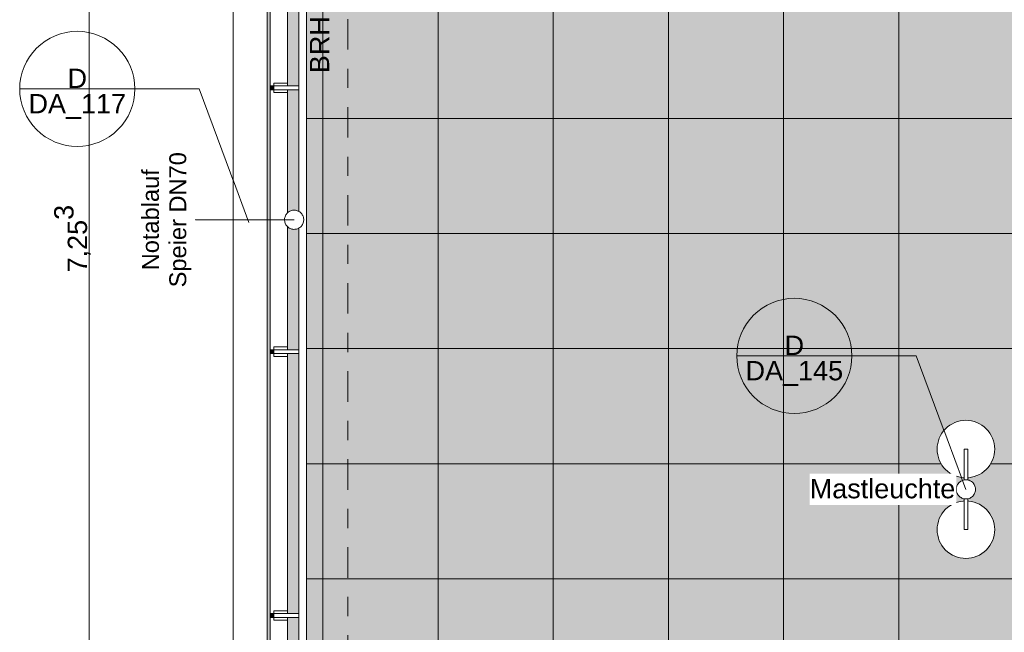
# Model space of a CAD drawing. Header units: metres. Extents: x -180 to 4, y -49 to 6.
# Tile 5 of 256: x -177.13 to -172, y -37.47 to -34.28. Entities that reach past the tile are written whole.
import ezdxf

# ---------------------------------------------------------------- set-up
doc = ezdxf.new("R2010")
doc.units = ezdxf.units.M
doc.header["$LTSCALE"] = 0.05
doc.header["$PDMODE"] = 1
doc.header["$PDSIZE"] = -2
doc.linetypes.add('Linienart-53', pattern=[5.291531, 3.175, -1.058062, 0.352704, -0.705764])
doc.layers.get('0').update_dxf_attribs({"lineweight": 25})
for name, color, linetype, lineweight, true_color in [('30 -33 Aussenwände- 7 Fassade_ Elemente', 7, 'Continuous', 9, 0x00aacc), ('30 -34 Innenwände- 6 Elemente', 7, 'Continuous', 9, 0xff6633), ('30 -36 Dächer- 3 Dachbeläge', 7, 'Continuous', 15, 0x9999ff), ('30 -36 Dächer- 4 Dachbekleidungen', 7, 'Continuous', 9, 0xccccff), ('70 -72 Beschriftung- 1 Beschriftung allgemein', 7, 'Continuous', 9, 0xff6633), ('70 -72 Beschriftung- 7 Detailverweise', 7, 'Continuous', 9, 0x00dd00), ('70 -75 Raumstempel- 1 Raumstempel', 1, 'Continuous', 50, 0xff0000), ('70 -76 Bemaßung- 2 Allgemein', 7, 'Continuous', 5, 0x6666cc)]:
    doc.layers.add(name, color=color, linetype=linetype, lineweight=lineweight, true_color=true_color)
for name, color, linetype, lineweight in [('40 -41 Abwasser_Wasser_Gas- 2 Wasser-1', 7, 'Continuous', 15), ('60- 61 allgemeine Ausstattung- 4 Terrassen', 7, 'Continuous', 9), ('70 -71 Achsen- 1 Gebäudeachsen', 7, 'Linienart-53', 18), ('Keine', 7, 'Continuous', 9)]:
    doc.layers.add(name, color=color, linetype=linetype, lineweight=lineweight)
doc.styles.add('Arial', font='arial.ttf')
doc.dimstyles.new('k+k 1_50', dxfattribs={"dimtxt": 0.100689, "dimasz": 0.05302, "dimexe": 0.05, "dimexo": 0.15, "dimgap": 0.01, "dimtad": 1, "dimdec": 3, "dimtxsty": 'Arial', "dimblk": 'VW_SLASH', "dimblk1": 'VW_SLASH', "dimblk2": 'VW_SLASH', "dimcen": 0, "dimdle": 0.05, "dimadec": 3, "dimazin": 0, "dimtfac": 0.75, "dimtdec": 3, "dimtix": 1, "dimtmove": 0, "dimatfit": 0, "dimldrblk": 'VW_SLASH-1', "dimfxl": 0.125, "dimfxlon": 1, "dimfrac": 2, "dimtolj": 1, "dimarcsym": 0})

# ---------------------------------------------------------------- blocks, each defined once
blk = doc.blocks.new('Gruppe-11122')
at = {"color": 255}
blk.add_wipeout([(-175.826, -31.617), (-175.826, -39.837), (-175.736, -39.837), (-175.736, -31.617)], dxfattribs=at).dxf.layer = '30 -34 Innenwände- 6 Elemente'
at = {"layer": '30 -34 Innenwände- 6 Elemente', "flags": 128}
blk.add_lwpolyline([(-175.826, -31.617), (-175.826, -39.837), (-175.736, -39.837), (-175.736, -31.617)], close=True, dxfattribs=at)
blk = doc.blocks.new('Gruppe-11123')
at = {"color": 255}
blk.add_wipeout([(-175.676, -31.617), (-175.676, -39.837), (-175.636, -39.837), (-175.636, -31.617)], dxfattribs=at).dxf.layer = '30 -34 Innenwände- 6 Elemente'
at = {"layer": '30 -34 Innenwände- 6 Elemente', "flags": 128}
blk.add_lwpolyline([(-175.676, -31.617), (-175.676, -39.837), (-175.636, -39.837), (-175.636, -31.617)], close=True, dxfattribs=at)
blk = doc.blocks.new('Gruppe-11124')
at = {"layer": '30 -34 Innenwände- 6 Elemente', "color": 7, "transparency": 33554687}
for name in ['Gruppe-11122', 'Gruppe-11123']:
    blk.add_blockref(name, (0, 0), dxfattribs=at)
blk = doc.blocks.new('Gruppe-11125')
at = {"layer": '30 -34 Innenwände- 6 Elemente', "color": 7, "transparency": 33554687}
blk.add_blockref('Gruppe-11124', (0, 0), dxfattribs=at)
at = {"layer": '30 -34 Innenwände- 6 Elemente', "color": 0, "flags": 1}
for tag in ['IFC_UUID', 'instanceID']:
    blk.add_attdef(tag, (-175.826, -39.837), '', height=0.00018, dxfattribs=at)
blk = doc.blocks.new('_01-OG1_Tragwerk (2D)')
at = {"layer": '30 -34 Innenwände- 6 Elemente'}
blk.add_blockref('Gruppe-11125', (0, 0), dxfattribs=at)
blk = doc.blocks.new('Gruppe-14959')
at = {"color": 255, "linetype": 'Continuous', "lineweight": 9}
blk.add_wipeout([(-172.1582, -36.7012), (-172.1559, -36.7055), (-172.154, -36.7101), (-172.1525, -36.7148), (-172.1516, -36.7196), (-172.1511, -36.7245), (-172.1511, -36.7294), (-172.1515, -36.7343), (-172.1525, -36.7391), (-172.1539, -36.7438), (-172.1557, -36.7483), (-172.158, -36.7526), (-172.1608, -36.7567), (-172.1639, -36.7605), (-172.1673, -36.764), (-172.1711, -36.7671), (-172.1752, -36.7699), (-172.1795, -36.7722), (-172.184, -36.7741), (-172.1887, -36.7755), (-172.1935, -36.7765), (-172.1984, -36.777), (-172.2033, -36.777), (-172.2082, -36.7765), (-172.213, -36.7756), (-172.2177, -36.7742), (-172.2223, -36.7723), (-172.2266, -36.77), (-172.2307, -36.7673), (-172.2345, -36.7642), (-172.238, -36.7607), (-172.2411, -36.7569), (-172.2438, -36.7529), (-172.2461, -36.7485), (-172.248, -36.744), (-172.2495, -36.7393), (-172.2504, -36.7345), (-172.2509, -36.7296), (-172.2509, -36.7247), (-172.2505, -36.7198), (-172.2495, -36.715), (-172.2481, -36.7103), (-172.2463, -36.7058), (-172.244, -36.7014), (-172.2412, -36.6974), (-172.2381, -36.6936), (-172.2347, -36.6901), (-172.2309, -36.687), (-172.2268, -36.6842), (-172.2225, -36.6819), (-172.218, -36.68), (-172.2133, -36.6786), (-172.2085, -36.6776), (-172.2036, -36.6771), (-172.1987, -36.6771), (-172.1938, -36.6776), (-172.189, -36.6785), (-172.1843, -36.6799), (-172.1797, -36.6818), (-172.1754, -36.6841), (-172.1713, -36.6868), (-172.1675, -36.6899), (-172.164, -36.6934), (-172.1609, -36.6972)], dxfattribs=at).dxf.layer = '60- 61 allgemeine Ausstattung- 4 Terrassen'
at = {"layer": '60- 61 allgemeine Ausstattung- 4 Terrassen', "color": 252, "linetype": 'Continuous', "lineweight": 9, "true_color": 0x888888, "flags": 128}
blk.add_lwpolyline([(-172.1582, -36.7012), (-172.1559, -36.7055), (-172.154, -36.7101), (-172.1525, -36.7148), (-172.1516, -36.7196), (-172.1511, -36.7245), (-172.1511, -36.7294), (-172.1515, -36.7343), (-172.1525, -36.7391), (-172.1539, -36.7438), (-172.1557, -36.7483), (-172.158, -36.7526), (-172.1608, -36.7567), (-172.1639, -36.7605), (-172.1673, -36.764), (-172.1711, -36.7671), (-172.1752, -36.7699), (-172.1795, -36.7722), (-172.184, -36.7741), (-172.1887, -36.7755), (-172.1935, -36.7765), (-172.1984, -36.777), (-172.2033, -36.777), (-172.2082, -36.7765), (-172.213, -36.7756), (-172.2177, -36.7742), (-172.2223, -36.7723), (-172.2266, -36.77), (-172.2307, -36.7673), (-172.2345, -36.7642), (-172.238, -36.7607), (-172.2411, -36.7569), (-172.2438, -36.7529), (-172.2461, -36.7485), (-172.248, -36.744), (-172.2495, -36.7393), (-172.2504, -36.7345), (-172.2509, -36.7296), (-172.2509, -36.7247), (-172.2505, -36.7198), (-172.2495, -36.715), (-172.2481, -36.7103), (-172.2463, -36.7058), (-172.244, -36.7014), (-172.2412, -36.6974), (-172.2381, -36.6936), (-172.2347, -36.6901), (-172.2309, -36.687), (-172.2268, -36.6842), (-172.2225, -36.6819), (-172.218, -36.68), (-172.2133, -36.6786), (-172.2085, -36.6776), (-172.2036, -36.6771), (-172.1987, -36.6771), (-172.1938, -36.6776), (-172.189, -36.6785), (-172.1843, -36.6799), (-172.1797, -36.6818), (-172.1754, -36.6841), (-172.1713, -36.6868), (-172.1675, -36.6899), (-172.164, -36.6934), (-172.1609, -36.6972)], close=True, dxfattribs=at)
at = {"color": 255, "linetype": 'Continuous', "lineweight": 9}
for points in [[(-172.201, -36.367), (-172.1863, -36.3678), (-172.1717, -36.3699), (-172.1575, -36.3735), (-172.1436, -36.3785), (-172.1303, -36.3848), (-172.1177, -36.3923), (-172.1058, -36.4011), (-172.0949, -36.411), (-172.085, -36.4219), (-172.0763, -36.4337), (-172.0687, -36.4463), (-172.0624, -36.4596), (-172.0575, -36.4735), (-172.0539, -36.4878), (-172.0517, -36.5023), (-172.051, -36.517), (-172.0517, -36.5317), (-172.0539, -36.5463), (-172.0575, -36.5606), (-172.0624, -36.5744), (-172.0687, -36.5878), (-172.0763, -36.6004), (-172.085, -36.6122), (-172.0949, -36.6231), (-172.1058, -36.633), (-172.1177, -36.6418), (-172.1303, -36.6493), (-172.1436, -36.6556), (-172.1575, -36.6606), (-172.1717, -36.6642), (-172.1863, -36.6663), (-172.201, -36.667), (-172.2157, -36.6663), (-172.2303, -36.6642), (-172.2445, -36.6606), (-172.2584, -36.6556), (-172.2717, -36.6493), (-172.2843, -36.6418), (-172.2962, -36.633), (-172.3071, -36.6231), (-172.317, -36.6122), (-172.3257, -36.6004), (-172.3333, -36.5878), (-172.3396, -36.5744), (-172.3445, -36.5606), (-172.3481, -36.5463), (-172.3503, -36.5317), (-172.351, -36.517), (-172.3503, -36.5023), (-172.3481, -36.4878), (-172.3445, -36.4735), (-172.3396, -36.4596), (-172.3333, -36.4463), (-172.3257, -36.4337), (-172.317, -36.4219), (-172.3071, -36.411), (-172.2962, -36.4011), (-172.2843, -36.3923), (-172.2717, -36.3848), (-172.2584, -36.3785), (-172.2445, -36.3735), (-172.2303, -36.3699), (-172.2157, -36.3678)], [(-172.201, -37.087), (-172.2157, -37.0863), (-172.2303, -37.0842), (-172.2445, -37.0806), (-172.2584, -37.0756), (-172.2717, -37.0693), (-172.2843, -37.0618), (-172.2962, -37.053), (-172.3071, -37.0431), (-172.317, -37.0322), (-172.3257, -37.0204), (-172.3333, -37.0078), (-172.3396, -36.9944), (-172.3445, -36.9806), (-172.3481, -36.9663), (-172.3503, -36.9517), (-172.351, -36.937), (-172.3503, -36.9223), (-172.3481, -36.9078), (-172.3445, -36.8935), (-172.3396, -36.8796), (-172.3333, -36.8663), (-172.3257, -36.8537), (-172.317, -36.8419), (-172.3071, -36.831), (-172.2962, -36.8211), (-172.2843, -36.8123), (-172.2717, -36.8048), (-172.2584, -36.7985), (-172.2445, -36.7935), (-172.2303, -36.7899), (-172.2157, -36.7878), (-172.201, -36.787), (-172.1863, -36.7878), (-172.1717, -36.7899), (-172.1575, -36.7935), (-172.1436, -36.7985), (-172.1303, -36.8048), (-172.1177, -36.8123), (-172.1058, -36.8211), (-172.0949, -36.831), (-172.085, -36.8419), (-172.0763, -36.8537), (-172.0687, -36.8663), (-172.0624, -36.8796), (-172.0575, -36.8935), (-172.0539, -36.9078), (-172.0517, -36.9223), (-172.051, -36.937), (-172.0517, -36.9517), (-172.0539, -36.9663), (-172.0575, -36.9806), (-172.0624, -36.9944), (-172.0687, -37.0078), (-172.0763, -37.0204), (-172.085, -37.0322), (-172.0949, -37.0431), (-172.1058, -37.053), (-172.1177, -37.0618), (-172.1303, -37.0693), (-172.1436, -37.0756), (-172.1575, -37.0806), (-172.1717, -37.0842), (-172.1863, -37.0863)]]:
    blk.add_wipeout(points, dxfattribs=at).dxf.layer = '60- 61 allgemeine Ausstattung- 4 Terrassen'
at = {"layer": '60- 61 allgemeine Ausstattung- 4 Terrassen', "color": 252, "linetype": 'Continuous', "lineweight": 9, "true_color": 0x888888, "flags": 128}
for points in [[(-172.201, -36.367), (-172.1863, -36.3678), (-172.1717, -36.3699), (-172.1575, -36.3735), (-172.1436, -36.3785), (-172.1303, -36.3848), (-172.1177, -36.3923), (-172.1058, -36.4011), (-172.0949, -36.411), (-172.085, -36.4219), (-172.0763, -36.4337), (-172.0687, -36.4463), (-172.0624, -36.4596), (-172.0575, -36.4735), (-172.0539, -36.4878), (-172.0517, -36.5023), (-172.051, -36.517), (-172.0517, -36.5317), (-172.0539, -36.5463), (-172.0575, -36.5606), (-172.0624, -36.5744), (-172.0687, -36.5878), (-172.0763, -36.6004), (-172.085, -36.6122), (-172.0949, -36.6231), (-172.1058, -36.633), (-172.1177, -36.6418), (-172.1303, -36.6493), (-172.1436, -36.6556), (-172.1575, -36.6606), (-172.1717, -36.6642), (-172.1863, -36.6663), (-172.201, -36.667), (-172.2157, -36.6663), (-172.2303, -36.6642), (-172.2445, -36.6606), (-172.2584, -36.6556), (-172.2717, -36.6493), (-172.2843, -36.6418), (-172.2962, -36.633), (-172.3071, -36.6231), (-172.317, -36.6122), (-172.3257, -36.6004), (-172.3333, -36.5878), (-172.3396, -36.5744), (-172.3445, -36.5606), (-172.3481, -36.5463), (-172.3503, -36.5317), (-172.351, -36.517), (-172.3503, -36.5023), (-172.3481, -36.4878), (-172.3445, -36.4735), (-172.3396, -36.4596), (-172.3333, -36.4463), (-172.3257, -36.4337), (-172.317, -36.4219), (-172.3071, -36.411), (-172.2962, -36.4011), (-172.2843, -36.3923), (-172.2717, -36.3848), (-172.2584, -36.3785), (-172.2445, -36.3735), (-172.2303, -36.3699), (-172.2157, -36.3678)], [(-172.201, -37.087), (-172.2157, -37.0863), (-172.2303, -37.0842), (-172.2445, -37.0806), (-172.2584, -37.0756), (-172.2717, -37.0693), (-172.2843, -37.0618), (-172.2962, -37.053), (-172.3071, -37.0431), (-172.317, -37.0322), (-172.3257, -37.0204), (-172.3333, -37.0078), (-172.3396, -36.9944), (-172.3445, -36.9806), (-172.3481, -36.9663), (-172.3503, -36.9517), (-172.351, -36.937), (-172.3503, -36.9223), (-172.3481, -36.9078), (-172.3445, -36.8935), (-172.3396, -36.8796), (-172.3333, -36.8663), (-172.3257, -36.8537), (-172.317, -36.8419), (-172.3071, -36.831), (-172.2962, -36.8211), (-172.2843, -36.8123), (-172.2717, -36.8048), (-172.2584, -36.7985), (-172.2445, -36.7935), (-172.2303, -36.7899), (-172.2157, -36.7878), (-172.201, -36.787), (-172.1863, -36.7878), (-172.1717, -36.7899), (-172.1575, -36.7935), (-172.1436, -36.7985), (-172.1303, -36.8048), (-172.1177, -36.8123), (-172.1058, -36.8211), (-172.0949, -36.831), (-172.085, -36.8419), (-172.0763, -36.8537), (-172.0687, -36.8663), (-172.0624, -36.8796), (-172.0575, -36.8935), (-172.0539, -36.9078), (-172.0517, -36.9223), (-172.051, -36.937), (-172.0517, -36.9517), (-172.0539, -36.9663), (-172.0575, -36.9806), (-172.0624, -36.9944), (-172.0687, -37.0078), (-172.0763, -37.0204), (-172.085, -37.0322), (-172.0949, -37.0431), (-172.1058, -37.053), (-172.1177, -37.0618), (-172.1303, -37.0693), (-172.1436, -37.0756), (-172.1575, -37.0806), (-172.1717, -37.0842), (-172.1863, -37.0863)]]:
    blk.add_lwpolyline(points, close=True, dxfattribs=at)
at = {"color": 255, "linetype": 'Continuous', "lineweight": 9}
for points in [[(-172.211, -36.517), (-172.191, -36.517), (-172.191, -36.6781), (-172.211, -36.6781)], [(-172.211, -36.776), (-172.191, -36.776), (-172.191, -36.937), (-172.211, -36.937)]]:
    blk.add_wipeout(points, dxfattribs=at).dxf.layer = '60- 61 allgemeine Ausstattung- 4 Terrassen'
at = {"layer": '60- 61 allgemeine Ausstattung- 4 Terrassen', "color": 252, "linetype": 'Continuous', "lineweight": 9, "true_color": 0x888888, "flags": 128}
for points in [[(-172.211, -36.517), (-172.191, -36.517), (-172.191, -36.6781), (-172.211, -36.6781)], [(-172.211, -36.776), (-172.191, -36.776), (-172.191, -36.937), (-172.211, -36.937)]]:
    blk.add_lwpolyline(points, close=True, dxfattribs=at)
blk = doc.blocks.new('Gruppe-14986')
at = {"layer": '70 -72 Beschriftung- 7 Detailverweise'}
blk.add_line((-0.335, 0), (-0.935, 0), dxfattribs=at)
at = {"layer": '70 -72 Beschriftung- 7 Detailverweise', "flags": 128}
blk.add_lwpolyline([(-0.335, 0), (-0.3364, -0.0294), (-0.3408, -0.0585), (-0.3479, -0.0871), (-0.3578, -0.1148), (-0.3704, -0.1414), (-0.3856, -0.1667), (-0.4031, -0.1903), (-0.4229, -0.2121), (-0.4447, -0.2319), (-0.4683, -0.2494), (-0.4936, -0.2646), (-0.5202, -0.2772), (-0.5479, -0.2871), (-0.5765, -0.2942), (-0.6056, -0.2986), (-0.635, -0.3), (-0.6644, -0.2986), (-0.6935, -0.2942), (-0.7221, -0.2871), (-0.7498, -0.2772), (-0.7764, -0.2646), (-0.8017, -0.2494), (-0.8253, -0.2319), (-0.8471, -0.2121), (-0.8669, -0.1903), (-0.8844, -0.1667), (-0.8996, -0.1414), (-0.9122, -0.1148), (-0.9221, -0.0871), (-0.9292, -0.0585), (-0.9336, -0.0294), (-0.935, 0), (-0.9336, 0.0294), (-0.9292, 0.0585), (-0.9221, 0.0871), (-0.9122, 0.1148), (-0.8996, 0.1414), (-0.8844, 0.1667), (-0.8669, 0.1903), (-0.8471, 0.2121), (-0.8253, 0.2319), (-0.8017, 0.2494), (-0.7764, 0.2646), (-0.7498, 0.2772), (-0.7221, 0.2871), (-0.6935, 0.2942), (-0.6644, 0.2986), (-0.635, 0.3), (-0.6056, 0.2986), (-0.5765, 0.2942), (-0.5479, 0.2871), (-0.5202, 0.2772), (-0.4936, 0.2646), (-0.4683, 0.2494), (-0.4447, 0.2319), (-0.4229, 0.2121), (-0.4031, 0.1903), (-0.3856, 0.1667), (-0.3704, 0.1414), (-0.3578, 0.1148), (-0.3479, 0.0871), (-0.3408, 0.0585), (-0.3364, 0.0294)], close=True, dxfattribs=at)
at = {"layer": '70 -72 Beschriftung- 7 Detailverweise'}
blk.add_point((-0.635, 0), dxfattribs=at)
at = {"layer": '70 -72 Beschriftung- 7 Detailverweise', "line_spacing_factor": 0.96878, "style": 'Arial'}
for s, insert, char_height, attachment_point in [('D', (-0.635, 0.0046), 0.1007, 8), ('DA_117', (-0.635, -0.0267), 0.10069, 2)]:
    blk.add_mtext(s, dxfattribs=dict(at, insert=insert, char_height=char_height, attachment_point=attachment_point))
blk = doc.blocks.new('Referenzmarkierung-19')
at = {"layer": '70 -72 Beschriftung- 7 Detailverweise', "transparency": 33554687}
for q in [(-0.635, 0), (0.259, -0.6956)]:
    blk.add_line((0, 0), q, dxfattribs=at)
at = {"layer": '70 -72 Beschriftung- 7 Detailverweise', "color": 7, "transparency": 33554687}
blk.add_blockref('Gruppe-14986', (0, 0), dxfattribs=at)
blk = doc.blocks.new('Gruppe-14995')
at = {"layer": '70 -72 Beschriftung- 1 Beschriftung allgemein', "insert": (-175.619, -34.5584), "char_height": 0.100689, "attachment_point": 1, "rotation": 90, "line_spacing_factor": 0.970891, "style": 'Arial'}
blk.add_mtext('BRH Geländer 1,10m', dxfattribs=at)
blk = doc.blocks.new('Gruppe-15018')
at = {"layer": '70 -72 Beschriftung- 1 Beschriftung allgemein', "linetype": 'Continuous', "lineweight": 0}
blk.add_hatch(color=30, dxfattribs=at).paths.add_polyline_path([(-176.2126, -35.3228), (-176.2156, -35.322), (-176.2126, -35.3212)])
at = {"layer": '70 -72 Beschriftung- 1 Beschriftung allgemein', "lineweight": 5, "flags": 128}
blk.add_lwpolyline([(-176.2126, -35.3228), (-176.2156, -35.322), (-176.2126, -35.3212)], close=True, dxfattribs=at)
at = {"layer": '70 -72 Beschriftung- 1 Beschriftung allgemein', "insert": (-176.4937, -35.322), "char_height": 0.088103, "attachment_point": 2, "rotation": 90, "line_spacing_factor": 0.969685, "style": 'Arial'}
blk.add_mtext('Notablauf\\PSpeier DN70', dxfattribs=at)
at = {"color": 255}
blk.add_wipeout([(-175.676, -35.2787), (-175.6719, -35.2814), (-175.668, -35.2844), (-175.6645, -35.2879), (-175.6613, -35.2916), (-175.6585, -35.2956), (-175.6562, -35.2999), (-175.6542, -35.3044), (-175.6527, -35.3091), (-175.6517, -35.3139), (-175.6511, -35.3188), (-175.651, -35.3237), (-175.6514, -35.3286), (-175.6523, -35.3334), (-175.6537, -35.3381), (-175.6555, -35.3427), (-175.6577, -35.347), (-175.6604, -35.3512), (-175.6634, -35.355), (-175.6668, -35.3585), (-175.6706, -35.3617), (-175.6746, -35.3645), (-175.6789, -35.3669), (-175.6834, -35.3688), (-175.6881, -35.3703), (-175.6929, -35.3714), (-175.6977, -35.3719), (-175.7026, -35.372), (-175.7075, -35.3716), (-175.7124, -35.3707), (-175.7171, -35.3694), (-175.7216, -35.3676), (-175.726, -35.3653), (-175.7301, -35.3627), (-175.734, -35.3596), (-175.7375, -35.3562), (-175.7407, -35.3525), (-175.7435, -35.3484), (-175.7458, -35.3442), (-175.7478, -35.3397), (-175.7493, -35.335), (-175.7503, -35.3302), (-175.7509, -35.3253), (-175.751, -35.3204), (-175.7506, -35.3155), (-175.7497, -35.3107), (-175.7483, -35.306), (-175.7465, -35.3014), (-175.7443, -35.297), (-175.7416, -35.2929), (-175.7386, -35.2891), (-175.7352, -35.2855), (-175.7314, -35.2824), (-175.7274, -35.2796), (-175.7231, -35.2772), (-175.7186, -35.2752), (-175.7139, -35.2737), (-175.7091, -35.2727), (-175.7043, -35.2721), (-175.6994, -35.2721), (-175.6945, -35.2725), (-175.6896, -35.2733), (-175.6849, -35.2747), (-175.6804, -35.2765)], dxfattribs=at).dxf.layer = '40 -41 Abwasser_Wasser_Gas- 2 Wasser-1'
at = {"layer": '40 -41 Abwasser_Wasser_Gas- 2 Wasser-1', "flags": 128}
blk.add_lwpolyline([(-175.676, -35.2787), (-175.6719, -35.2814), (-175.668, -35.2844), (-175.6645, -35.2879), (-175.6613, -35.2916), (-175.6585, -35.2956), (-175.6562, -35.2999), (-175.6542, -35.3044), (-175.6527, -35.3091), (-175.6517, -35.3139), (-175.6511, -35.3188), (-175.651, -35.3237), (-175.6514, -35.3286), (-175.6523, -35.3334), (-175.6537, -35.3381), (-175.6555, -35.3427), (-175.6577, -35.347), (-175.6604, -35.3512), (-175.6634, -35.355), (-175.6668, -35.3585), (-175.6706, -35.3617), (-175.6746, -35.3645), (-175.6789, -35.3669), (-175.6834, -35.3688), (-175.6881, -35.3703), (-175.6929, -35.3714), (-175.6977, -35.3719), (-175.7026, -35.372), (-175.7075, -35.3716), (-175.7124, -35.3707), (-175.7171, -35.3694), (-175.7216, -35.3676), (-175.726, -35.3653), (-175.7301, -35.3627), (-175.734, -35.3596), (-175.7375, -35.3562), (-175.7407, -35.3525), (-175.7435, -35.3484), (-175.7458, -35.3442), (-175.7478, -35.3397), (-175.7493, -35.335), (-175.7503, -35.3302), (-175.7509, -35.3253), (-175.751, -35.3204), (-175.7506, -35.3155), (-175.7497, -35.3107), (-175.7483, -35.306), (-175.7465, -35.3014), (-175.7443, -35.297), (-175.7416, -35.2929), (-175.7386, -35.2891), (-175.7352, -35.2855), (-175.7314, -35.2824), (-175.7274, -35.2796), (-175.7231, -35.2772), (-175.7186, -35.2752), (-175.7139, -35.2737), (-175.7091, -35.2727), (-175.7043, -35.2721), (-175.6994, -35.2721), (-175.6945, -35.2725), (-175.6896, -35.2733), (-175.6849, -35.2747), (-175.6804, -35.2765)], close=True, dxfattribs=at)
at = {"layer": '70 -72 Beschriftung- 1 Beschriftung allgemein'}
blk.add_line((-175.701, -35.322), (-176.2156, -35.322), dxfattribs=at)
blk = doc.blocks.new('Gruppe-15056')
at = {"color": 255}
blk.add_wipeout([(-175.736, -37.3745), (-175.806, -37.3745), (-175.806, -37.3945), (-175.736, -37.3945)], dxfattribs=at).dxf.layer = '30 -36 Dächer- 4 Dachbekleidungen'
at = {"layer": '30 -36 Dächer- 3 Dachbeläge', "linetype": 'Continuous', "lineweight": 0, "transparency": 33554687}
blk.add_hatch(color=254, dxfattribs=at).paths.add_polyline_path([(-175.826, -37.3745), (-175.806, -37.3745), (-175.806, -37.3945), (-175.826, -37.3945)])
at = {"layer": '30 -36 Dächer- 3 Dachbeläge', "color": 254, "linetype": 'Continuous', "lineweight": 9, "true_color": 0xccccff, "transparency": 33554687, "flags": 128}
blk.add_lwpolyline([(-175.826, -37.3745), (-175.806, -37.3745), (-175.806, -37.3945), (-175.826, -37.3945)], dxfattribs=at)
at = {"layer": '30 -36 Dächer- 4 Dachbekleidungen', "flags": 128}
for points in [[(-175.736, -37.3595), (-175.806, -37.3595), (-175.806, -37.3745)], [(-175.736, -37.3745), (-175.806, -37.3745), (-175.806, -37.3945), (-175.736, -37.3945)], [(-175.736, -37.4095), (-175.806, -37.4095), (-175.806, -37.3945)]]:
    blk.add_lwpolyline(points, dxfattribs=at)
at = {"color": 255}
blk.add_wipeout([(-175.736, -37.3745), (-175.676, -37.3745), (-175.676, -37.3945), (-175.736, -37.3945)], dxfattribs=at).dxf.layer = '30 -36 Dächer- 4 Dachbekleidungen'
at = {"layer": '30 -36 Dächer- 4 Dachbekleidungen', "flags": 128}
blk.add_lwpolyline([(-175.736, -37.3745), (-175.676, -37.3745), (-175.676, -37.3945), (-175.736, -37.3945)], dxfattribs=at)
blk = doc.blocks.new('Gruppe-15057')
at = {"color": 255}
blk.add_wipeout([(-175.736, -35.9995), (-175.806, -35.9995), (-175.806, -36.0195), (-175.736, -36.0195)], dxfattribs=at).dxf.layer = '30 -36 Dächer- 4 Dachbekleidungen'
at = {"layer": '30 -36 Dächer- 3 Dachbeläge', "linetype": 'Continuous', "lineweight": 0, "transparency": 33554687}
blk.add_hatch(color=254, dxfattribs=at).paths.add_polyline_path([(-175.826, -35.9995), (-175.806, -35.9995), (-175.806, -36.0195), (-175.826, -36.0195)])
at = {"layer": '30 -36 Dächer- 3 Dachbeläge', "color": 254, "linetype": 'Continuous', "lineweight": 9, "true_color": 0xccccff, "transparency": 33554687, "flags": 128}
blk.add_lwpolyline([(-175.826, -35.9995), (-175.806, -35.9995), (-175.806, -36.0195), (-175.826, -36.0195)], dxfattribs=at)
at = {"layer": '30 -36 Dächer- 4 Dachbekleidungen', "flags": 128}
for points in [[(-175.736, -35.9845), (-175.806, -35.9845), (-175.806, -35.9995)], [(-175.736, -35.9995), (-175.806, -35.9995), (-175.806, -36.0195), (-175.736, -36.0195)], [(-175.736, -36.0345), (-175.806, -36.0345), (-175.806, -36.0195)]]:
    blk.add_lwpolyline(points, dxfattribs=at)
at = {"color": 255}
blk.add_wipeout([(-175.736, -35.9995), (-175.676, -35.9995), (-175.676, -36.0195), (-175.736, -36.0195)], dxfattribs=at).dxf.layer = '30 -36 Dächer- 4 Dachbekleidungen'
at = {"layer": '30 -36 Dächer- 4 Dachbekleidungen', "flags": 128}
blk.add_lwpolyline([(-175.736, -35.9995), (-175.676, -35.9995), (-175.676, -36.0195), (-175.736, -36.0195)], dxfattribs=at)
blk = doc.blocks.new('Gruppe-15058')
at = {"color": 255}
blk.add_wipeout([(-175.736, -34.6245), (-175.806, -34.6245), (-175.806, -34.6445), (-175.736, -34.6445)], dxfattribs=at).dxf.layer = '30 -36 Dächer- 4 Dachbekleidungen'
at = {"layer": '30 -36 Dächer- 3 Dachbeläge', "linetype": 'Continuous', "lineweight": 0, "transparency": 33554687}
blk.add_hatch(color=254, dxfattribs=at).paths.add_polyline_path([(-175.826, -34.6245), (-175.806, -34.6245), (-175.806, -34.6445), (-175.826, -34.6445)])
at = {"layer": '30 -36 Dächer- 3 Dachbeläge', "color": 254, "linetype": 'Continuous', "lineweight": 9, "true_color": 0xccccff, "transparency": 33554687, "flags": 128}
blk.add_lwpolyline([(-175.826, -34.6245), (-175.806, -34.6245), (-175.806, -34.6445), (-175.826, -34.6445)], dxfattribs=at)
at = {"layer": '30 -36 Dächer- 4 Dachbekleidungen', "flags": 128}
for points in [[(-175.736, -34.6095), (-175.806, -34.6095), (-175.806, -34.6245)], [(-175.736, -34.6245), (-175.806, -34.6245), (-175.806, -34.6445), (-175.736, -34.6445)], [(-175.736, -34.6595), (-175.806, -34.6595), (-175.806, -34.6445)]]:
    blk.add_lwpolyline(points, dxfattribs=at)
at = {"color": 255}
blk.add_wipeout([(-175.736, -34.6245), (-175.676, -34.6245), (-175.676, -34.6445), (-175.736, -34.6445)], dxfattribs=at).dxf.layer = '30 -36 Dächer- 4 Dachbekleidungen'
at = {"layer": '30 -36 Dächer- 4 Dachbekleidungen', "flags": 128}
blk.add_lwpolyline([(-175.736, -34.6245), (-175.676, -34.6245), (-175.676, -34.6445), (-175.736, -34.6445)], dxfattribs=at)
blk = doc.blocks.new('Gruppe-15083')
at = {"layer": '60- 61 allgemeine Ausstattung- 4 Terrassen', "linetype": 'Continuous', "lineweight": 9, "transparency": 33554534}
h = blk.add_hatch(dxfattribs=at)
h.set_pattern_fill('Platte 60_60 SRF-1', style=0, pattern_type=2)
h.set_pattern_definition([(90, (-171.951, -31.79404), (-0.6, 7e-17), []), (0, (-171.951, -31.79404), (0, 0.6), [])])
h.paths.add_polyline_path([(-163.6783, -31.794), (-175.661, -31.794), (-175.661, -39.717), (-171.951, -39.717), (-171.951, -33.594), (-163.6783, -33.594)])
at = {"layer": '70 -72 Beschriftung- 7 Detailverweise'}
for p, q in [((-176.5308, -34.64), (-177.1308, -34.64)), ((-172.795, -36.0314), (-173.395, -36.0314))]:
    blk.add_line(p, q, dxfattribs=at)
at = {"layer": '70 -72 Beschriftung- 7 Detailverweise', "transparency": 33554687}
for p, q in [((-176.1958, -34.64), (-176.8308, -34.64)), ((-172.46, -36.0314), (-173.095, -36.0314))]:
    blk.add_line(p, q, dxfattribs=at)
at = {"layer": '70 -72 Beschriftung- 7 Detailverweise', "flags": 128}
for points in [[(-176.5308, -34.64), (-176.5323, -34.6694), (-176.5366, -34.6985), (-176.5437, -34.7271), (-176.5536, -34.7548), (-176.5662, -34.7814), (-176.5814, -34.8067), (-176.5989, -34.8303), (-176.6187, -34.8521), (-176.6405, -34.8719), (-176.6641, -34.8894), (-176.6894, -34.9046), (-176.716, -34.9172), (-176.7437, -34.9271), (-176.7723, -34.9342), (-176.8014, -34.9386), (-176.8308, -34.94), (-176.8602, -34.9386), (-176.8893, -34.9342), (-176.9179, -34.9271), (-176.9456, -34.9172), (-176.9722, -34.9046), (-176.9975, -34.8894), (-177.0211, -34.8719), (-177.0429, -34.8521), (-177.0627, -34.8303), (-177.0803, -34.8067), (-177.0954, -34.7814), (-177.108, -34.7548), (-177.1179, -34.7271), (-177.125, -34.6985), (-177.1294, -34.6694), (-177.1308, -34.64), (-177.1294, -34.6106), (-177.125, -34.5815), (-177.1179, -34.5529), (-177.108, -34.5252), (-177.0954, -34.4986), (-177.0803, -34.4733), (-177.0627, -34.4497), (-177.0429, -34.4279), (-177.0211, -34.4081), (-176.9975, -34.3906), (-176.9722, -34.3754), (-176.9456, -34.3628), (-176.9179, -34.3529), (-176.8893, -34.3458), (-176.8602, -34.3414), (-176.8308, -34.34), (-176.8014, -34.3414), (-176.7723, -34.3458), (-176.7437, -34.3529), (-176.716, -34.3628), (-176.6894, -34.3754), (-176.6641, -34.3906), (-176.6405, -34.4081), (-176.6187, -34.4279), (-176.5989, -34.4497), (-176.5814, -34.4733), (-176.5662, -34.4986), (-176.5536, -34.5252), (-176.5437, -34.5529), (-176.5366, -34.5815), (-176.5323, -34.6106)], [(-172.795, -36.0314), (-172.7964, -36.0608), (-172.8007, -36.0899), (-172.8079, -36.1185), (-172.8178, -36.1462), (-172.8304, -36.1728), (-172.8455, -36.1981), (-172.8631, -36.2217), (-172.8829, -36.2435), (-172.9047, -36.2633), (-172.9283, -36.2809), (-172.9536, -36.296), (-172.9802, -36.3086), (-173.0079, -36.3185), (-173.0365, -36.3256), (-173.0656, -36.33), (-173.095, -36.3314), (-173.1244, -36.33), (-173.1535, -36.3256), (-173.1821, -36.3185), (-173.2098, -36.3086), (-173.2364, -36.296), (-173.2617, -36.2809), (-173.2853, -36.2633), (-173.3071, -36.2435), (-173.3269, -36.2217), (-173.3444, -36.1981), (-173.3596, -36.1728), (-173.3721, -36.1462), (-173.3821, -36.1185), (-173.3892, -36.0899), (-173.3935, -36.0608), (-173.395, -36.0314), (-173.3935, -36.002), (-173.3892, -35.9729), (-173.3821, -35.9443), (-173.3721, -35.9166), (-173.3596, -35.89), (-173.3444, -35.8647), (-173.3269, -35.8411), (-173.3071, -35.8193), (-173.2853, -35.7995), (-173.2617, -35.782), (-173.2364, -35.7668), (-173.2098, -35.7542), (-173.1821, -35.7443), (-173.1535, -35.7372), (-173.1244, -35.7329), (-173.095, -35.7314), (-173.0656, -35.7329), (-173.0365, -35.7372), (-173.0079, -35.7443), (-172.9802, -35.7542), (-172.9536, -35.7668), (-172.9283, -35.782), (-172.9047, -35.7995), (-172.8829, -35.8193), (-172.8631, -35.8411), (-172.8455, -35.8647), (-172.8304, -35.89), (-172.8178, -35.9166), (-172.8079, -35.9443), (-172.8007, -35.9729), (-172.7964, -36.002)]]:
    blk.add_lwpolyline(points, close=True, dxfattribs=at)
at = {"layer": '70 -72 Beschriftung- 7 Detailverweise'}
for p in [(-176.8308, -34.64), (-173.095, -36.0314)]:
    blk.add_point(p, dxfattribs=at)
at = {"layer": '70 -72 Beschriftung- 7 Detailverweise', "line_spacing_factor": 0.96878, "style": 'Arial'}
for s, insert, char_height, attachment_point in [('D', (-176.8308, -34.6354), 0.1007, 8), ('DA_117', (-176.8308, -34.6667), 0.10069, 2), ('D', (-173.095, -36.0268), 0.1007, 8), ('DA_145', (-173.095, -36.0581), 0.10069, 2)]:
    blk.add_mtext(s, dxfattribs=dict(at, insert=insert, char_height=char_height, attachment_point=attachment_point))
at = {"color": 255, "linetype": 'Continuous', "lineweight": 9, "transparency": 33554687}
blk.add_wipeout([(-176.018, -31.267), (-175.841, -31.267), (-175.841, -39.377), (-176.018, -39.377)], dxfattribs=at).dxf.layer = '30 -33 Aussenwände- 7 Fassade_ Elemente'
at = {"layer": '30 -36 Dächer- 3 Dachbeläge', "linetype": 'Continuous', "lineweight": 0}
blk.add_hatch(color=254, dxfattribs=at).paths.add_polyline_path([(-175.676, -39.717), (-175.676, -31.617), (-175.841, -31.617), (-175.841, -39.867), (-175.636, -39.867), (-175.636, -39.717)])
at = {"layer": '30 -33 Aussenwände- 7 Fassade_ Elemente', "color": 7, "linetype": 'Continuous', "lineweight": 9, "transparency": 33554687, "flags": 128}
blk.add_lwpolyline([(-176.018, -31.267), (-175.841, -31.267), (-175.841, -39.377), (-176.018, -39.377)], close=True, dxfattribs=at)
at = {"layer": '30 -36 Dächer- 3 Dachbeläge', "flags": 128}
blk.add_lwpolyline([(-175.676, -39.717), (-175.676, -31.617), (-175.841, -31.617), (-175.841, -39.867), (-175.636, -39.867), (-175.636, -39.717)], close=True, dxfattribs=at)
at = {"layer": '60- 61 allgemeine Ausstattung- 4 Terrassen', "color": 7}
blk.add_blockref('Gruppe-14959', (0, 0), dxfattribs=at)
at = {"layer": '70 -72 Beschriftung- 7 Detailverweise'}
blk.add_blockref('Referenzmarkierung-19', (-176.1958, -34.64), dxfattribs=at)
at = {"color": 255}
for points in [[(-175.826, -31.617), (-175.736, -31.617), (-175.736, -39.867), (-175.826, -39.867)], [(-175.676, -31.617), (-175.636, -31.617), (-175.636, -39.867), (-175.676, -39.867)]]:
    blk.add_wipeout(points, dxfattribs=at).dxf.layer = '30 -36 Dächer- 4 Dachbekleidungen'
at = {"color": 255, "linetype": 'Continuous'}
blk.add_wipeout([(-173.0146, -36.8082), (-172.251, -36.8082), (-172.251, -36.6459), (-173.0146, -36.6459)], dxfattribs=at).dxf.layer = '60- 61 allgemeine Ausstattung- 4 Terrassen'
at = {"layer": '30 -36 Dächer- 4 Dachbekleidungen', "flags": 128}
for points in [[(-175.826, -31.617), (-175.736, -31.617), (-175.736, -39.867), (-175.826, -39.867)], [(-175.676, -31.617), (-175.636, -31.617), (-175.636, -39.867), (-175.676, -39.867)]]:
    blk.add_lwpolyline(points, close=True, dxfattribs=at)
at = {"layer": '70 -72 Beschriftung- 7 Detailverweise', "transparency": 33554687}
blk.add_line((-172.46, -36.0314), (-172.201, -36.727), dxfattribs=at)
at = {"layer": '70 -72 Beschriftung- 1 Beschriftung allgemein', "color": 7}
blk.add_blockref('Gruppe-14995', (0, 0), dxfattribs=at)
at = {"layer": '60- 61 allgemeine Ausstattung- 4 Terrassen', "insert": (-173.0146, -36.6729), "char_height": 0.100689, "attachment_point": 1, "line_spacing_factor": 0.970891, "style": 'Arial'}
blk.add_mtext('Mastleuchte', dxfattribs=at)
at = {"layer": '40 -41 Abwasser_Wasser_Gas- 2 Wasser-1', "color": 7}
blk.add_blockref('Gruppe-15018', (0, 0), dxfattribs=at)
at = {"layer": '70 -72 Beschriftung- 1 Beschriftung allgemein', "color": 7}
for name in ['Gruppe-15058', 'Gruppe-15057', 'Gruppe-15056']:
    blk.add_blockref(name, (0, 0), dxfattribs=at)
at = {"layer": '70 -72 Beschriftung- 7 Detailverweise', "transparency": 33554687}
blk.add_line((-176.1958, -34.64), (-175.9368, -35.3356), dxfattribs=at)
blk = doc.blocks.new('_OG1_2D (2D)')
at = {"layer": '70 -75 Raumstempel- 1 Raumstempel', "linetype": 'Continuous', "lineweight": 0, "true_color": 0xff0000}
blk.add_hatch(color=1, dxfattribs=at).paths.add_polyline_path([(-175.81099996, -31.58704198), (-175.81099996, -42.95704198), (-172.81099996, -42.95704198), (-172.81099996, -40.13704198), (-173.31099996, -40.13704198), (-173.31099996, -39.83704198), (-160.61099996, -39.83704198), (-160.61099996, -39.40704198), (-160.81799996, -39.40704198), (-160.81799996, -31.79404198), (-175.38099996, -31.79404198), (-175.38099996, -31.58704198)])
at = {"layer": '30 -33 Aussenwände- 7 Fassade_ Elemente', "flags": 128}
blk.add_lwpolyline([(-160.61099996, -39.83704198), (-173.02599996, -39.83704198), (-173.02599996, -40.13704198), (-172.84599996, -40.13704198), (-172.84599996, -42.95704198), (-175.84599996, -42.95704198), (-175.84599996, -39.86704198), (-175.84099996, -39.86704198), (-175.84099996, -31.57890856)], dxfattribs=at)
at = {"layer": '70 -75 Raumstempel- 1 Raumstempel', "flags": 128}
blk.add_lwpolyline([(-175.81099996, -31.58704198), (-175.81099996, -42.95704198), (-172.81099996, -42.95704198), (-172.81099996, -40.13704198), (-173.31099996, -40.13704198), (-173.31099996, -39.83704198), (-160.61099996, -39.83704198), (-160.61099996, -39.40704198), (-160.81799996, -39.40704198), (-160.81799996, -31.79404198), (-175.38099996, -31.79404198), (-175.38099996, -31.58704198)], close=True, dxfattribs=at)
at = {"layer": 'Keine', "color": 7}
blk.add_blockref('Gruppe-15083', (0, 0), dxfattribs=at)
blk = doc.blocks.new('VW_SLASH')
at = {"color": 0, "linetype": 'ByBlock', "lineweight": -2, "transparency": 16777216}
blk.add_line((0.943, 0), (-1, 0), dxfattribs=at)
at = {"color": 0, "lineweight": 20, "transparency": 16777216, "flags": 128}
blk.add_lwpolyline([(0.5, 0.5), (-0.5, -0.5)], dxfattribs=at)
blk = doc.blocks.new('*D16287')
at = {"layer": '70 -76 Bemaßung- 2 Allgemein', "color": 0, "lineweight": -2}
for p, q in [((-176.643, -31.794), (-176.818, -31.794)), ((-176.768, -38.994), (-176.768, -31.8471)), ((-176.643, -39.047), (-176.818, -39.047))]:
    blk.add_line(p, q, dxfattribs=at)
at = {"layer": 'Defpoints', "color": 0}
for p in [(-176.768, -31.794), (-175.381, -31.794), (-159.876, -39.047)]:
    blk.add_point(p, dxfattribs=at)
at = {"layer": '70 -76 Bemaßung- 2 Allgemein', "color": 0, "lineweight": -2, "xscale": 0.05302001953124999, "yscale": 0.05302001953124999, "zscale": 0.05302001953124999}
for p, rotation in [((-176.768, -31.794), 90), ((-176.768, -39.047), 270)]:
    blk.add_blockref('VW_SLASH', p, dxfattribs=dict(at, rotation=rotation))
at = {"layer": '70 -76 Bemaßung- 2 Allgemein', "color": 0, "insert": (-176.8561, -35.4205), "char_height": 0.100689, "attachment_point": 5, "rotation": 90, "style": 'Arial'}
blk.add_mtext('\\A1;7,25\\S3^ ;', dxfattribs=at)
blk = doc.blocks.new('VW_SLASH-1')
at = {"color": 0, "linetype": 'ByBlock', "lineweight": -2, "transparency": 16777216}
blk.add_line((0.943, 0), (-1, 0), dxfattribs=at)
at = {"color": 0, "lineweight": 5, "transparency": 16777216, "flags": 128}
blk.add_lwpolyline([(0.5, 0.5), (-0.5, -0.5)], dxfattribs=at)
blk = doc.blocks.new('_Achsen (3D)')
at = {"layer": '70 -71 Achsen- 1 Gebäudeachsen', "transparency": 33554687}
blk.add_line((-175.421, 3.8), (-175.421, -46.172), dxfattribs=at)
blk = doc.blocks.new('Gruppe-15238')
at = {"layer": '70 -76 Bemaßung- 2 Allgemein'}
dim = blk.add_linear_dim(base=(-176.768, -31.794), p1=(-159.876, -39.047), p2=(-175.381, -31.794), angle=270, text='7,25\\S3^ ;', dimstyle='k+k 1_50', override={"dimtxt": 0.100689, "dimgap": 0.01, "dimpost": '<>', "dimtxsty": 'Arial', "dimtmove": 2}, dxfattribs=at)
dim.commit()
dim.dimension.update_dxf_attribs({"geometry": '*D16287', "text_midpoint": (-176.8561, -35.4205)})
blk = doc.blocks.new('_OG1_2D Bemaßung_ Beschriftung (2D)')
at = {"layer": '70 -76 Bemaßung- 2 Allgemein'}
blk.add_blockref('Gruppe-15238', (0, 0), dxfattribs=at)

msp = doc.modelspace()

# ---------------------------------------------------------------- block references
at = {"layer": 'Keine', "color": 1}
msp.add_blockref('_01-OG1_Tragwerk (2D)', (0, 0), dxfattribs=at)

# ---------------------------------------------------------------- next in the draw order: block references
msp.add_blockref('_OG1_2D (2D)', (0, 0), dxfattribs=at)

# ---------------------------------------------------------------- next in the draw order: block references
msp.add_blockref('_OG1_2D Bemaßung_ Beschriftung (2D)', (0, 0), dxfattribs=at)

# ---------------------------------------------------------------- next in the draw order: block references
msp.add_blockref('_Achsen (3D)', (0, 0), dxfattribs=at)

doc.saveas('drawing.dxf')
